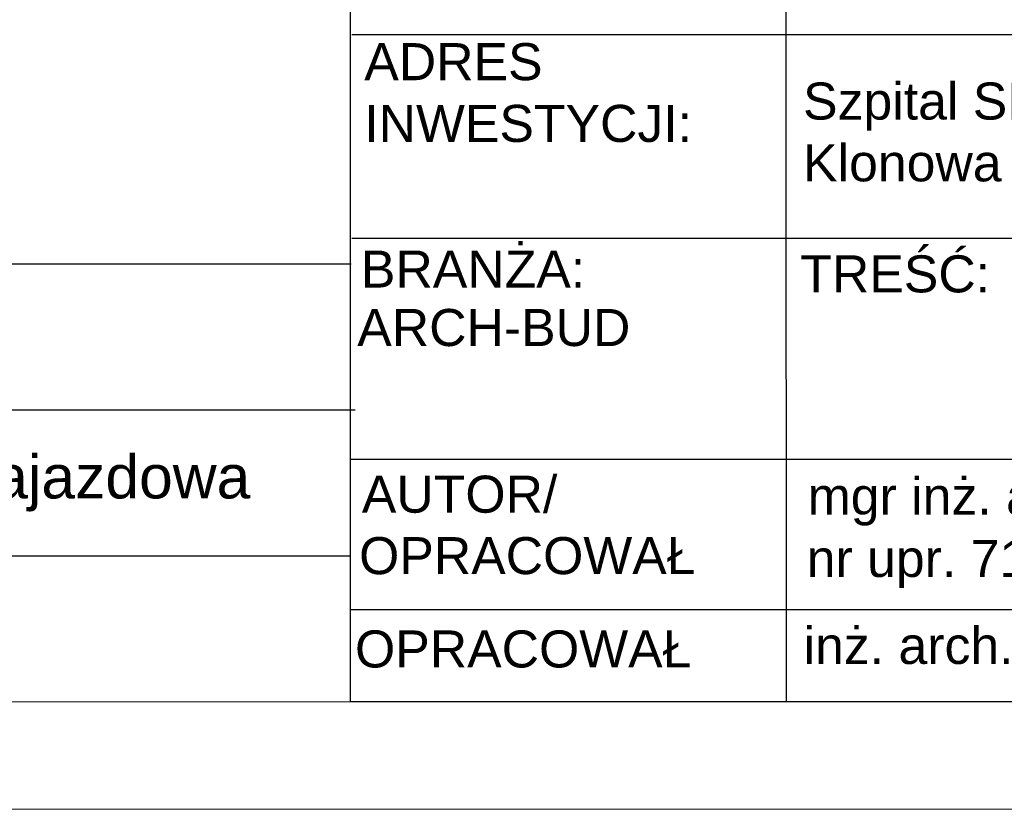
# Model space of a CAD drawing. Header units: millimetres. Extents: x -9409 to -3369, y -15007 to -6597.
# Tile 53 of 132: x -4659 to -4201, y -15007 to -14641. Entities that reach past the tile are written whole.
import ezdxf

# ---------------------------------------------------------------- set-up
doc = ezdxf.new("R2010")
doc.units = ezdxf.units.MM
for name, color, linetype in [('PDF_A-TABELKA', 7, 'Continuous'), ('PDF_Text', 7, 'Continuous'), ('SQ_TAB RAMKA', 7, 'Continuous')]:
    doc.layers.add(name, color=color, linetype=linetype)
doc.layers.add('SQ_Opisy', color=7, linetype='Continuous', lineweight=18)
doc.layers.add('SQ_TAB TEKST', color=8, linetype='Continuous', lineweight=0)
doc.styles.add('PDF Arial-BoldMT', font='arial.ttf')
doc.styles.add('PDF ArialMT', font='arial.ttf')
doc.styles.add('SQ_Arial', font='arial.ttf')

# ---------------------------------------------------------------- blocks, each defined once
blk = doc.blocks.new('tabelka')
at = {"layer": 'PDF_A-TABELKA', "lineweight": 25}
for points in [[(26628.5, -28113.82), (26628.5, -27397.28), (25541.98, -27397.28), (25541.98, -28113.82)], [(25541.98, -27397.28), (25541.98, -28019.87)], [(25744.87, -28113.82), (25744.45, -27514.08)], [(26629.35, -27803.93), (25542.83, -27803.93)], [(26629.35, -27898.56), (25542.83, -27898.56)], [(26628.5, -28001.29), (25541.98, -28001.29)], [(26501.05, -28071.19), (25541.98, -28071.19)], [(26628.5, -28113.82), (25541.98, -28113.82)]]:
    blk.add_lwpolyline(points, dxfattribs=at)
at = {"layer": 'PDF_Text', "attachment_point": 4}
for s, insert, char_height, style in [('ADRES\\PINWESTYCJI:', (25548.61, -27830.87), 17.2174, 'PDF ArialMT'), ('Szpital SP ZOZ w Oleśnie\\PKlonowa 1, 46-300 Olesno, dz. nr. 1296 Obręb Olesno', (25752.51, -27851.67), 17.2174, 'PDF ArialMT'), ('BRANŻA:', (25547.04, -27912.78), 17.217, 'PDF ArialMT'), ('TREŚĆ:', (25751.23, -27915.14), 17.217, 'PDF ArialMT'), ('ARCH-BUD', (25545.34, -27940.06), 17.217, 'PDF Arial-BoldMT'), ('AUTOR/', (25547.47, -28017.51), 17.217, 'PDF ArialMT'), ('mgr inż. arch. Hanna Kramarczyk-Leśniak', (25754.64, -28020.85), 17.2174, 'PDF Arial-BoldMT'), ('OPRACOWAŁ', (25546.19, -28046.07), 17.217, 'PDF ArialMT'), ('nr upr. 71/2001', (25754.21, -28049.84), 17.2174, 'PDF Arial-BoldMT'), ('OPRACOWAŁ', (25544.29, -28089.44), 17.217, 'PDF ArialMT'), ('inż. arch. Daria Wójtowicz', (25752.74, -28090.28), 17.2174, 'PDF Arial-BoldMT')]:
    blk.add_mtext(s, dxfattribs=dict(at, insert=insert, char_height=char_height, style=style))

msp = doc.modelspace()

# ---------------------------------------------------------------- linework, layer by layer
for points in [[(-8019.23, -14754.09), (-4504.93, -14754.09)], [(-5674.01, -14754.09), (-4505.43, -14754.09)], [(-8017.38, -14821.89), (-4503.08, -14821.89)], [(-8017.88, -14889.69), (-4505.43, -14889.69)]]:
    msp.add_lwpolyline(points)
at = {"layer": 'SQ_Opisy', "color": 7, "lineweight": 9, "true_color": 0xf7f7f7}
msp.add_lwpolyline([(-9408.91, -15007.5), (-3368.91, -15007.5), (-3368.91, -6597.5), (-9408.91, -6597.5)], close=True, dxfattribs=at)
at = {"layer": 'SQ_Opisy', "lineweight": 9}
msp.add_lwpolyline([(-9208.91, -14957.5), (-3418.91, -14957.5), (-3418.91, -6647.5), (-9208.91, -6647.5)], close=True, dxfattribs=at)
msp.add_lwpolyline([(-8024.2, -14215.18), (-4505.43, -14206.49), (-4505.43, -14957.5)], dxfattribs=at)

# ---------------------------------------------------------------- block references
at = {"layer": 'SQ_TAB TEKST', "lineweight": 35}
msp.add_blockref('tabelka', (-30047.41, 13156.33), dxfattribs=at)

# ---------------------------------------------------------------- texts
at = {"layer": 'SQ_TAB RAMKA', "insert": (-4908.71, -14842.88), "char_height": 20.16, "width": 960.086, "attachment_point": 1, "style": 'SQ_Arial'}
msp.add_mtext('listwa podłogowa najazdowa', dxfattribs=at)

doc.saveas('drawing.dxf')
